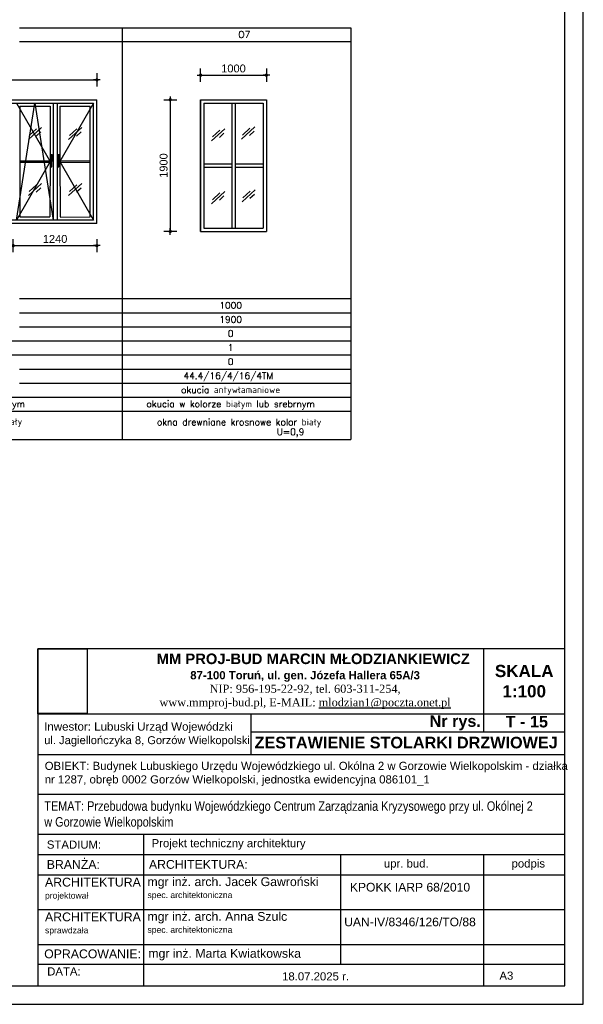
# Model space of a CAD drawing. Header units: millimetres. Extents: x 11979 to 37895, y 18730 to 47884.
# Tile 5 of 256: x 36717 to 37573, y 18730 to 20226. Entities that reach past the tile are written whole.
import ezdxf
from ezdxf.enums import TextEntityAlignment as Align

# ---------------------------------------------------------------- set-up
doc = ezdxf.new("R2010")
doc.units = ezdxf.units.MM
for name, color, linetype in [('-LI-WIDOK', 2, 'Continuous'), ('-RAMKA', 2, 'Continuous'), ('-SCIANY-DZIALOWE', 3, 'Continuous'), ('-WYMIAR', 8, 'Continuous'), ('0-RAMKA-1', 2, 'Continuous'), ('_PROJEKTOWANE', 5, 'Continuous'), ('CONSTRUCTION_CLASS', 7, 'Continuous'), ('FLINE', 8, 'Continuous'), ('KRESKOWANIE', 8, 'Continuous'), ('PATTERN_CLASS', 7, 'Continuous'), ('PROJEKTOWANE', 5, 'Continuous')]:
    doc.layers.add(name, color=color, linetype=linetype)
doc.styles.add('ARIAL', font='arial.ttf', dxfattribs={"height": 0.5})
doc.styles.add('SIMPLEX', font='simplex')
doc.styles.get("Standard").update_dxf_attribs({"font": 'arial.ttf'})
doc.dimstyles.new('CZA-KROPKA-50', dxfattribs={"dimtxt": 12, "dimasz": 1, "dimexe": 2, "dimexo": 25, "dimgap": 4, "dimtad": 1, "dimdec": 1, "dimrnd": 0.5, "dimzin": 9, "dimdsep": 46, "dimtxsty": 'Standard', "dimblk": 'CZA-KROPKA', "dimblk1": 'CZA-KROPKA', "dimblk2": 'CZA-KROPKA', "dimsah": 1, "dimcen": -20, "dimse1": 1, "dimse2": 1, "dimclrd": 8, "dimclre": 8, "dimclrt": 9, "dimadec": 0, "dimazin": 0, "dimtfac": 1, "dimtdec": 1, "dimtmove": 1, "dimatfit": 3, "dimldrblk": 'CZA-KROPKA', "dimfxl": 1, "dimtolj": 1, "dimtzin": 9, "dimarcsym": 0})
picture_1 = doc.add_image_def('image6.jpg', size_in_pixel=(2304, 3037))

# ---------------------------------------------------------------- blocks, each defined once
blk = doc.blocks.new('CZA-KROPKA')
at = {"layer": '-WYMIAR', "linetype": 'ByBlock'}
for p, q in [((5, 0), (-5, 0)), ((0, 10), (0, -10))]:
    blk.add_line(p, q, dxfattribs=at)
at = {"layer": '-WYMIAR', "linetype": 'ByBlock', "const_width": 2.5}
blk.add_lwpolyline([(-1.25, 0, 1), (1.25, 0, 1)], format="xyb", close=True, dxfattribs=at)
blk = doc.blocks.new('*D2444')
at = {"layer": '-SCIANY-DZIALOWE', "color": 8, "lineweight": -2}
blk.add_line((36454.4, 20134.1), (36833.4, 20134.1), dxfattribs=at)
at = {"layer": 'Defpoints', "color": 0}
for p in [(36834.4, 20134.1), (36453.4, 20104), (36834.4, 20104)]:
    blk.add_point(p, dxfattribs=at)
at = {"layer": '-SCIANY-DZIALOWE', "color": 8, "lineweight": -2, "rotation": 180}
blk.add_blockref('CZA-KROPKA', (36453.4, 20134.1), dxfattribs=at)
at = {"layer": '-SCIANY-DZIALOWE', "color": 8, "lineweight": -2}
blk.add_blockref('CZA-KROPKA', (36834.4, 20134.1), dxfattribs=at)
at = {"layer": '-SCIANY-DZIALOWE', "color": 9, "insert": (36643.9, 20144.2), "char_height": 12, "attachment_point": 5, "bg_fill": 3, "box_fill_scale": 1.1, "bg_fill_color": 257, "bg_fill_transparency": 0}
blk.add_mtext('\\A1;3720', dxfattribs=at)
blk = doc.blocks.new('*D2448')
at = {"layer": '-SCIANY-DZIALOWE', "color": 8, "lineweight": -2}
blk.add_line((36708.4, 19882.4), (36833.4, 19882.4), dxfattribs=at)
at = {"layer": 'Defpoints', "color": 0}
for p in [(36707.4, 19921), (36834.4, 19921), (36834.4, 19882.4)]:
    blk.add_point(p, dxfattribs=at)
at = {"layer": '-SCIANY-DZIALOWE', "color": 8, "lineweight": -2, "rotation": 180}
blk.add_blockref('CZA-KROPKA', (36707.4, 19882.4), dxfattribs=at)
at = {"layer": '-SCIANY-DZIALOWE', "color": 8, "lineweight": -2}
blk.add_blockref('CZA-KROPKA', (36834.4, 19882.4), dxfattribs=at)
at = {"layer": '-SCIANY-DZIALOWE', "color": 9, "insert": (36770.9, 19892.5), "char_height": 12, "attachment_point": 5, "bg_fill": 3, "box_fill_scale": 1.1, "bg_fill_color": 257, "bg_fill_transparency": 0}
blk.add_mtext('\\A1;1240', dxfattribs=at)
blk = doc.blocks.new('smuga')
at = {"layer": 'FLINE'}
for p, q in [((-143, -131), (143, 131)), ((-125, -43), (33, 102)), ((26, -55), (126, 37))]:
    blk.add_line(p, q, dxfattribs=at)
blk = doc.blocks.new('*D2471')
at = {"layer": '-SCIANY-DZIALOWE', "color": 8, "lineweight": -2}
blk.add_line((36992.8, 20141.3), (37090.8, 20141.3), dxfattribs=at)
at = {"layer": 'Defpoints', "color": 0}
for p in [(37091.8, 20141.3), (36991.8, 20104), (37091.8, 20104)]:
    blk.add_point(p, dxfattribs=at)
at = {"layer": '-SCIANY-DZIALOWE', "color": 8, "lineweight": -2, "rotation": 180}
blk.add_blockref('CZA-KROPKA', (36991.8, 20141.3), dxfattribs=at)
at = {"layer": '-SCIANY-DZIALOWE', "color": 8, "lineweight": -2}
blk.add_blockref('CZA-KROPKA', (37091.8, 20141.3), dxfattribs=at)
at = {"layer": '-SCIANY-DZIALOWE', "color": 9, "insert": (37041.8, 20151.4), "char_height": 12, "attachment_point": 5, "bg_fill": 3, "box_fill_scale": 1.1, "bg_fill_color": 257, "bg_fill_transparency": 0}
blk.add_mtext('\\A1;1000', dxfattribs=at)
blk = doc.blocks.new('*D2472')
at = {"layer": '-SCIANY-DZIALOWE', "color": 8, "lineweight": -2}
blk.add_line((36945.8, 20103), (36945.8, 19905), dxfattribs=at)
at = {"layer": 'Defpoints', "color": 0}
for p in [(36964.5, 20104), (36945.8, 19904), (36964.5, 19904)]:
    blk.add_point(p, dxfattribs=at)
at = {"layer": '-SCIANY-DZIALOWE', "color": 8, "lineweight": -2}
for p, rotation in [((36945.8, 20104), 90), ((36945.8, 19904), 270)]:
    blk.add_blockref('CZA-KROPKA', p, dxfattribs=dict(at, rotation=rotation))
at = {"layer": '-SCIANY-DZIALOWE', "color": 9, "insert": (36935.7, 20004), "char_height": 12, "attachment_point": 5, "rotation": 90, "bg_fill": 3, "box_fill_scale": 1.1, "bg_fill_color": 257, "bg_fill_transparency": 0}
blk.add_mtext('\\A1;1900', dxfattribs=at)
blk = doc.blocks.new('GTFDGDGD')
at = {"layer": '-RAMKA', "color": 8}
for p, q in [((9008.7, -978.4), (9008.7, 1991.6)), ((4808.7, -978.4), (9008.7, -978.4))]:
    blk.add_line(p, q, dxfattribs=at)
at = {"layer": '-RAMKA', "color": 2}
for p, q in [((8973.7, -943.4), (8973.7, 1956.6)), ((4983.7, -943.4), (8973.7, -943.4))]:
    blk.add_line(p, q, dxfattribs=at)

msp = doc.modelspace()

# ---------------------------------------------------------------- linework, layer by layer
at = {"layer": '-LI-WIDOK'}
for p, q in [((36716.99, 20213.4), (37064.16, 20213.4)), ((36453.36, 20103.99), (36834.36, 20103.99)), ((36702.36, 20098.99), (36829.36, 20098.99)), ((36767.86, 20098.99), (36767.86, 19920.99)), ((36773.86, 20098.99), (36773.86, 19920.99)), ((36829.36, 19920.99), (36829.36, 20098.99)), ((36834.36, 19915.99), (36834.36, 20103.99)), ((36991.76, 19903.99), (36991.76, 20103.99)), ((36991.76, 20103.99), (37091.76, 20103.99)), ((36991.76, 20103.99), (36991.76, 19903.99)), ((36991.76, 20103.99), (37091.76, 20103.99)), ((36996.76, 20098.99), (36996.76, 19908.99)), ((36996.76, 20098.99), (37086.76, 20098.99)), ((37039.26, 20098.99), (37039.26, 19908.99)), ((37044.26, 20098.99), (37044.26, 19908.99)), ((37086.76, 20098.99), (37086.76, 19908.99)), ((37091.76, 20103.99), (37091.76, 19903.99)), ((36717.36, 20093.99), (36763.36, 20093.99)), ((36717.36, 20093.99), (36717.36, 19925.99)), ((36747.79, 20093.99), (36761.79, 20093.99)), ((36763.36, 20093.99), (36763.36, 20018.69)), ((36778.36, 20093.99), (36824.36, 20093.99)), ((36778.36, 20093.99), (36778.36, 20018.69)), ((36824.36, 19925.99), (36824.36, 20093.99)), ((36763.37, 20019.93), (36763.08, 19925.99)), ((36717.36, 20010.99), (36763.36, 20010.99)), ((36717.36, 20008.99), (36763.36, 20008.99)), ((36778.36, 20018.69), (36778.57, 19925.99)), ((36778.36, 20010.99), (36824.36, 20010.99)), ((36778.36, 20008.88), (36824.36, 20008.99)), ((36996.76, 20006.49), (37039.26, 20006.49)), ((37044.26, 20006.49), (37086.76, 20006.49)), ((36996.76, 20001.49), (37039.26, 20001.49)), ((37044.26, 20001.49), (37086.76, 20001.49)), ((36834.36, 19915.99), (36453.36, 19915.99)), ((36829.36, 19920.99), (36458.36, 19920.99)), ((36717.36, 19925.99), (36763.08, 19925.99)), ((36778.57, 19925.88), (36824.36, 19925.99)), ((36991.76, 19903.99), (37091.76, 19903.99)), ((36996.76, 19908.99), (37086.76, 19908.99))]:
    msp.add_line(p, q, dxfattribs=at)
for points in [[(36765.11, 20010.21), (36764.6, 20010.21), (36764.6, 20020.8), (36766.65, 20020.8), (36766.65, 20010.21), (36766.14, 20010.21)], [(36775.64, 20010.22), (36775.13, 20010.22), (36775.13, 20020.81), (36777.18, 20020.81), (36777.18, 20010.22), (36776.67, 20010.22)]]:
    msp.add_lwpolyline(points, dxfattribs=at)
for points in [[(36765.11, 20018.08), (36765.11, 20001.92), (36766.14, 20001.92), (36766.14, 20018.08)], [(36775.64, 20018.09), (36775.64, 20001.93), (36776.67, 20001.93), (36776.67, 20018.09)]]:
    msp.add_lwpolyline(points, close=True, dxfattribs=at)
at = {"layer": 'CONSTRUCTION_CLASS'}
for p, q in [((36716.99, 20213.4), (37219.78, 20213.4)), ((36872.61, 20213.4), (36872.61, 19588.17)), ((37219.78, 20213.4), (37219.78, 19588.17)), ((37219.78, 20192.02), (36716.99, 20192.02)), ((36716.99, 19801.92), (37219.78, 19801.92)), ((36716.99, 19780.55), (37219.78, 19780.55)), ((36716.99, 19759.17), (37219.78, 19759.17)), ((34439.03, 19737.8), (37219.78, 19737.8)), ((34439.03, 19716.42), (37219.78, 19716.42)), ((36716.99, 19695.05), (37219.78, 19695.05)), ((36716.99, 19695.05), (37219.78, 19695.05)), ((36716.99, 19673.67), (37219.78, 19673.67)), ((34439.03, 19652.3), (37219.78, 19652.3)), ((34439.03, 19630.92), (37219.78, 19630.92)), ((34439.03, 19588.17), (37219.78, 19588.17))]:
    msp.add_line(p, q, dxfattribs=at)
at = {"layer": 'PATTERN_CLASS'}
for p, q in [((37421.52, 19270.08), (37421.52, 19144.04)), ((36744.92, 19171.66), (37544.92, 19171.67)), ((37067.91, 19171.67), (37067.91, 19109.96)), ((37067.91, 19144.03), (37544.92, 19144.04)), ((36744.92, 19109.96), (37544.92, 19109.97)), ((36744.93, 19049.31), (37544.93, 19049.32)), ((36744.93, 18988.66), (37544.93, 18988.66)), ((36904.96, 18988.66), (36904.96, 18758.38)), ((36744.93, 18957.81), (37544.93, 18957.81)), ((37204.35, 18957.81), (37204.35, 18791.32)), ((37421.52, 18957.81), (37421.52, 18758.38)), ((36744.93, 18926.95), (37544.93, 18926.96)), ((36744.93, 18926.95), (37544.93, 18926.96)), ((36744.93, 18926.95), (37544.93, 18926.96)), ((36744.93, 18874.2), (37544.93, 18874.2)), ((36744.93, 18874.2), (37544.93, 18874.2)), ((36744.93, 18821.44), (37544.93, 18821.45)), ((36744.93, 18821.44), (37544.93, 18821.45)), ((36744.93, 18791.32), (37544.93, 18791.32)), ((36744.93, 18758.38), (37544.93, 18758.38)), ((36744.93, 18758.37), (37544.93, 18758.37))]:
    msp.add_line(p, q, dxfattribs=at)
msp.add_lwpolyline([(36744.93, 18758.39), (37544.93, 18758.39), (37544.92, 19270.29), (36744.92, 19270.29)], close=True, dxfattribs=at)
at = {"layer": 'PROJEKTOWANE'}
for p, q in [((36712.36, 20098.99), (36763.36, 20009.99)), ((36712.36, 19920.99), (36740.36, 20098.99)), ((36740.36, 20098.99), (36767.86, 19920.99)), ((36829.36, 20098.99), (36778.36, 20009.99)), ((36763.36, 20009.99), (36712.36, 19920.99)), ((36778.36, 20009.99), (36829.36, 19920.99))]:
    msp.add_line(p, q, dxfattribs=at)

# ---------------------------------------------------------------- block references
at = {"layer": '-LI-WIDOK', "xscale": 0.06999999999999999, "yscale": 0.06999999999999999, "zscale": 0.06999999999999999}
for p in [(36740.44, 20052.68), (36801.45, 20052.68), (37018.52, 20050.48), (37064.14, 20053.41), (36740.44, 19967.68), (36801.45, 19967.82), (37018.52, 19955.22), (37064.73, 19958.14)]:
    msp.add_blockref('smuga', p, dxfattribs=at)

# ---------------------------------------------------------------- texts
at = {"layer": '-LI-WIDOK', "style": 'SIMPLEX'}
for s, height, p in [('O7', 10.35, (37058.23, 20202.96)), ('1000', 10, (37037.52, 19791.74)), ('1900', 10, (37037.52, 19770.37)), ('0', 10, (37037.52, 19748.99)), ('1', 10, (37037.52, 19727.62)), ('0', 10, (37037.52, 19706.24)), ('44.4/16/4/16/4TM ', 10, (37037.52, 19684.87)), ('okucia antywłamaniowe', 10, (37037.52, 19663.49)), ('okucia w kolorze białym lub srebrnym', 10, (36597.49, 19642.12)), ('okucia w kolorze białym lub srebrnym', 10, (37037.52, 19642.12)), ('okna drewniane krosnowe kolor biały ', 10, (36599.68, 19615.26)), ('okna drewniane krosnowe kolor biały ', 10, (37053.78, 19614.48)), ('U=0,9', 10, (37128.32, 19599.71))]:
    msp.add_text(s, height=height, dxfattribs=at).set_placement(p, align=Align.MIDDLE_CENTER)
at = {"layer": '0-RAMKA-1', "rotation": 0.00042, "style": 'ARIAL'}
for s, insert, char_height, width, attachment_point in [('{\\fArial|b1|i0|c238|p34;\\H1.3x;    \\C170;MM PROJ-BUD MARCIN MŁODZIANKIEWICZ\\H0.7692x; \\C256;\\P87-100 Toruń, ul. gen. Józefa Hallera 65A/3\\P\\fTimes New Roman|b0|i0|c238|p18;NIP: 956-195-22-92, tel. 603-311-254,\\P\\C170;www.mmproj-bud.pl, E-MAIL: \\Lmlodzian1@poczta.onet.pl}', (37150.48, 19220.93), 12.3407, 542.0658, 5), ('\\fArial|b1|i0|c238|p34;T - 15', (37455.07, 19159.49), 17.5975, 472.3837, 4), ('{\\fArial|b1|i0|c238|p34;Nr rys. }', (37339.53, 19157.85), 17.5975, 472.3837, 4), ('OBIEKT: Budynek Lubuskiego Urzędu Wojewódzkiego ul. Okólna 2 w Gorzowie Wielkopolskim - działka nr 1287, obręb 0002 Gorzów Wielkopolski, jednostka ewidencyjna 086101_1', (36755.17, 19080.33), 12.34069, 792.5175, 4), ('{\\fArial Narrow|b0|i0|c238|p34;\\H1.166738x;TEMAT: Przebudowa budynku Wojewódzkiego Centrum Zarządzania Kryzysowego przy ul. Okólnej 2 w Gorzowie Wielkopolskim}', (36754.55, 19017.23), 12.34069, 745.8802, 4), ('{\\fArial|b0|i0|c238|p34;STADIUM:}', (36758.43, 18972.86), 12.3407, 132.1053, 4), ('Projekt techniczny architektury', (36917.47, 18973.23), 12.3407, 583.6544, 4), ('{\\fArial|b0|i0|c238|p34;BRANŻA:}', (36758.26, 18942.74), 13.3314, 142.7111, 4), ('ARCHITEKTURA:', (36913.39, 18942.74), 13.3314, 363.883, 4), ('{\\fArial|b0|i0|c238|p34;upr. bud.}', (37304.14, 18942.38), 12.3407, 111.0662, 5), ('{\\fArial|b0|i0|c238|p34;podpis}', (37489.39, 18942.39), 12.3407, 111.0662, 5), ('{\\fArial|b0|i0|c238|p34;mgr inż. arch. Jacek Gawroński\\P\\H0.7x;spec. architektoniczna}', (36911.21, 18906.06), 13.3314, 268.634, 4), ('ARCHITEKTURA\\P\\H0.69651x;projektował', (36755.56, 18905.34), 13.3981, 143.4246, 4), ('{\\fArial|b0|i0|c238|p34;KPOKK IARP 68/2010}', (37309.8, 18908.15), 13.1301, 183.1594, 5), ('ARCHITEKTURA\\P{\\H0.69651x;sprawdzała}', (36755.56, 18852.59), 13.3981, 143.4246, 4), ('mgr inż. arch. Anna Szulc\\P\\H0.7x;spec. architektoniczna', (36911.21, 18853.3), 13.3314, 268.634, 4), ('\\A1;UAN-IV/8346/126/TO/88', (37309.8, 18855.39), 13.1301, 183.1594, 5), ('OPRACOWANIE:', (36754.41, 18806.93), 13.3314, 142.7111, 4), ('mgr inż. Marta Kwiatkowska', (36912.48, 18805.74), 13.3314, 268.634, 4), ('{\\fArial|b0|i0|c238|p34;DATA:}', (36758.91, 18780.3), 12.3407, 132.1053, 4), ('18.07.2025 r.', (37115.57, 18772.76), 12.3407, 196.5791, 4), ('A3', (37445.57, 18773.82), 12.341, 123.4069, 4)]:
    msp.add_mtext(s, dxfattribs=dict(at, insert=insert, char_height=char_height, width=width, attachment_point=attachment_point))
at = {"layer": '0-RAMKA-1', "insert": (36754.27, 19140.12), "char_height": 12.548, "width": 413.6782, "attachment_point": 4, "rotation": 0.00042, "line_spacing_factor": 0.996, "style": 'ARIAL'}
msp.add_mtext('\\pxt24.218372;Inwestor: Lubuski Urząd Wojewódzki\\P{\\H0.968939x;ul. Jagiellończyka 8, \\H0.986842x;Gorzów Wielkopolski}', dxfattribs=at)
at = {"layer": '0-RAMKA-1', "insert": (37073.8, 19127.73), "char_height": 17.6, "width": 565.3303, "attachment_point": 4, "style": 'ARIAL'}
msp.add_mtext('\\fArial|b1|i0|c238|p34;ZESTAWIENIE STOLARKI DRZWIOWEJ', dxfattribs=at)
at = {"layer": 'KRESKOWANIE', "insert": (37483.22, 19221.03), "char_height": 18.511, "width": 123.4069, "attachment_point": 5, "rotation": 0.00042, "style": 'ARIAL'}
msp.add_mtext('\\fArial|b1|i0|c238|p34;SKALA\\P1:100', dxfattribs=at)
at = {"layer": 'PROJEKTOWANE', "color": 0, "insert": (36041.29, 18923.75), "char_height": 13.2, "width": 676.1413, "attachment_point": 1}
msp.add_mtext('UWAGI:\\P-^I"ciepły montaż" nowych okien, uwzględnić listwę parapetową ciepłą\\P-^Iprzed przystąpieniem do wykonywania elementów, należy \\Pdokonać pomiarów na budowie i dostosować do rzeczywistych wymiarów\\P-^Iwszelkie zmiany wymagają uzgodnienia i akceptacji projektanta', dxfattribs=at)

# ---------------------------------------------------------------- dimensions: what is measured, and where the dimension line sits
at = {"layer": '-SCIANY-DZIALOWE'}
dim = msp.add_linear_dim(base=(36945.85, 19903.99), p1=(36964.46, 20103.99), p2=(36964.46, 19903.99), angle=90, text='1900', dimstyle='CZA-KROPKA-50', override={"dimfxl": 0, "dimfxlon": 1, "dimtfill": 1}, dxfattribs=at)
dim.commit()
dim.dimension.update_dxf_attribs({"geometry": '*D2472', "text_midpoint": (36935.72, 20003.99)})

# ---------------------------------------------------------------- pictures from other files: only their frames are drawn
at = {"layer": '-WYMIAR'}
image = msp.add_image(picture_1, insert=(36744.92, 19171.83), size_in_units=(74.77, 98.56), rotation=0.00042, dxfattribs=at)
image.dxf.flags = 7
image = msp.add_image(picture_1, insert=(36744.92, 19171.66), size_in_units=(0.126, 0.165), rotation=0.00042, dxfattribs=at)
image.dxf.flags = 7

# ---------------------------------------------------------------- next in the draw order: dimensions: what is measured, and where the dimension line sits
at = {"layer": '-SCIANY-DZIALOWE'}
for base, p1, p2, text, picture, middle in [((37091.76, 20141.28), (36991.76, 20103.99), (37091.76, 20103.99), '1000', '*D2471', (37041.76, 20151.41)), ((36834.36, 20134.08), (36453.36, 20103.99), (36834.36, 20103.99), '3720', '*D2444', (36643.86, 20144.21)), ((36834.36, 19882.36), (36707.36, 19920.99), (36834.36, 19920.99), '1240', '*D2448', (36770.86, 19892.48))]:
    dim = msp.add_linear_dim(base=base, p1=p1, p2=p2, text=text, dimstyle='CZA-KROPKA-50', override={"dimfxl": 0, "dimfxlon": 1, "dimtfill": 1}, dxfattribs=at)
    dim.commit()
    dim.dimension.update_dxf_attribs({"geometry": picture, "text_midpoint": middle})

# ---------------------------------------------------------------- next in the draw order: block references
at = {"layer": '_PROJEKTOWANE', "xscale": 0.8, "yscale": 0.8, "zscale": 0.8}
msp.add_blockref('GTFDGDGD', (30365.95, 19513.11), dxfattribs=at)

doc.saveas('drawing.dxf')
